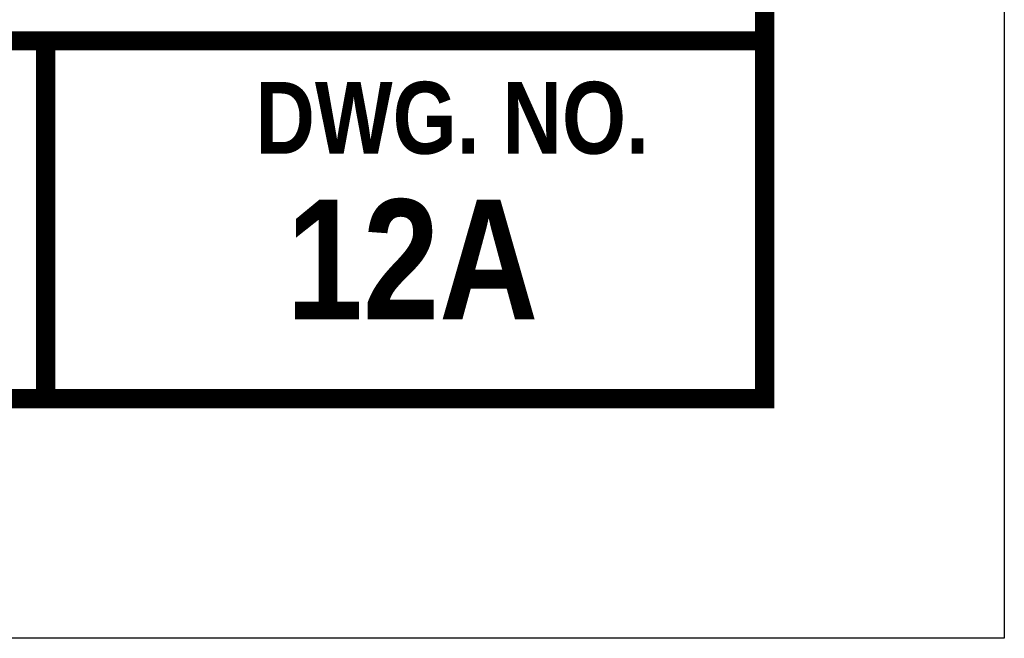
# Model space of a CAD drawing. Header units: feet. Extents: x 367.8 to 376.3, y -253.2 to -242.2.
# Tile 3 of 176: x 374.2 to 376.3, y -253.2 to -251.9. Entities that reach past the tile are written whole.
import ezdxf
from ezdxf.enums import TextEntityAlignment as Align

# ---------------------------------------------------------------- set-up
doc = ezdxf.new("R2010")
doc.units = ezdxf.units.FT
doc.header["$MEASUREMENT"] = 0
doc.layers.add('BORDER', color=7, linetype='Continuous')
doc.layers.add('TEXT', color=255, linetype='Continuous')
doc.styles.add('TECHNICAL', font='techb___.ttf')

msp = doc.modelspace()

# ---------------------------------------------------------------- linework, layer by layer
at = {"layer": 'BORDER', "const_width": 0.04}
msp.add_lwpolyline([(368.2674, -252.7336), (368.2674, -242.7336), (375.7674, -242.7336), (375.7674, -252.7336)], close=True, dxfattribs=at)
msp.add_lwpolyline([(368.2674, -251.9869), (375.7674, -251.9869)], dxfattribs=at)
at = {"layer": 'BORDER', "color": 0, "const_width": 0.04}
msp.add_lwpolyline([(374.2674, -251.9869), (374.2674, -252.7336)], dxfattribs=at)
at = {"layer": 'DEFPOINTS', "color": 7, "ltscale": 1.2}
msp.add_lwpolyline([(367.7674, -253.2336), (367.7674, -242.2336), (376.2674, -242.2336), (376.2674, -253.2336)], close=True, dxfattribs=at)

# ---------------------------------------------------------------- texts
at = {"layer": 'TEXT', "color": 7, "style": 'TECHNICAL'}
for s, height, p in [('DWG. NO.', 0.15, (375.526, -252.1475)), ('12A', 0.25, (375.295, -252.443))]:
    msp.add_text(s, height=height, dxfattribs=at).set_placement(p, align=Align.MIDDLE_RIGHT)

doc.saveas('drawing.dxf')
